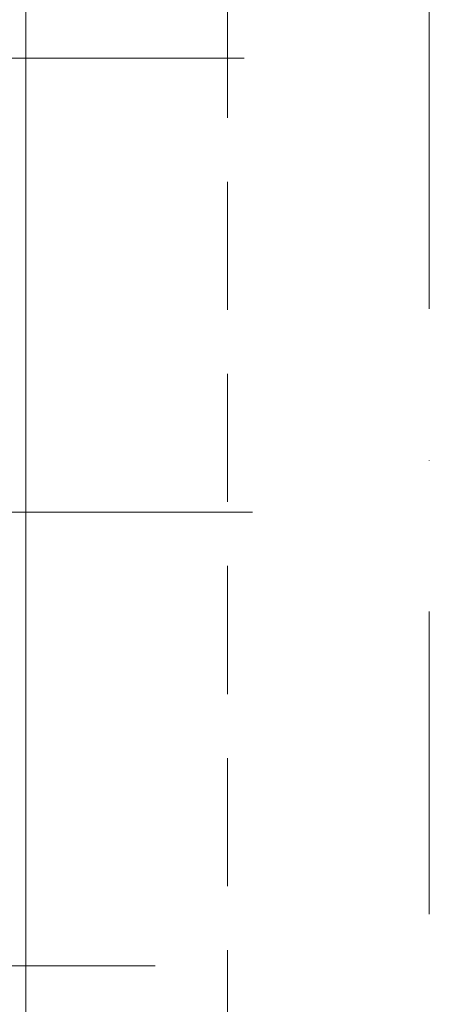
# Model space of a CAD drawing. Header units: millimetres. Extents: x 213386 to 459888, y 74252 to 208052.
# Tile 59 of 256: x 373274 to 373477, y 147488 to 147976. Entities that reach past the tile are written whole.
import ezdxf

# ---------------------------------------------------------------- set-up
doc = ezdxf.new("R2010")
doc.units = ezdxf.units.MM
for name, pattern in [('CK_Čerchovaná 50', [6, 3, -1.5, 0, -1.5]), ('ČERCHOVANÁ', [25.4, 12.7, -6.35, 0, -6.35]), ('ČÁRKOVANÁ', [19.05, 12.7, -6.35])]:
    doc.linetypes.add(name, pattern=pattern)
for name, color, linetype, lineweight in [('FASÁDA DETAILNÍ', 255, 'Continuous', 0), ('OSY', 255, 'Continuous', 0), ('TENKA', 255, 'Continuous', 0)]:
    doc.layers.add(name, color=color, linetype=linetype, lineweight=lineweight)

msp = doc.modelspace()

# ---------------------------------------------------------------- linework, layer by layer
at = {"layer": 'FASÁDA DETAILNÍ'}
for p, q in [((373276.638, 145732.154), (373276.638, 168932.154)), ((373016.692, 147957.154), (373384.93, 147957.154)), ((373340.762, 147507.154), (373015.071, 147507.154))]:
    msp.add_line(p, q, dxfattribs=at)
at = {"layer": 'FASÁDA DETAILNÍ', "linetype": 'ČÁRKOVANÁ', "ltscale": 5}
msp.add_line((373376.638, 145832.154), (373376.638, 168832.154), dxfattribs=at)
at = {"layer": 'OSY', "linetype": 'ČERCHOVANÁ', "ltscale": 25}
msp.add_line((400063.194, 147732.154), (372424.222, 147732.154), dxfattribs=at)
at = {"layer": 'TENKA', "linetype": 'CK_Čerchovaná 50', "ltscale": 50}
msp.add_line((373476.638, 145732.154), (373476.638, 168932.154), dxfattribs=at)

doc.saveas('drawing.dxf')
